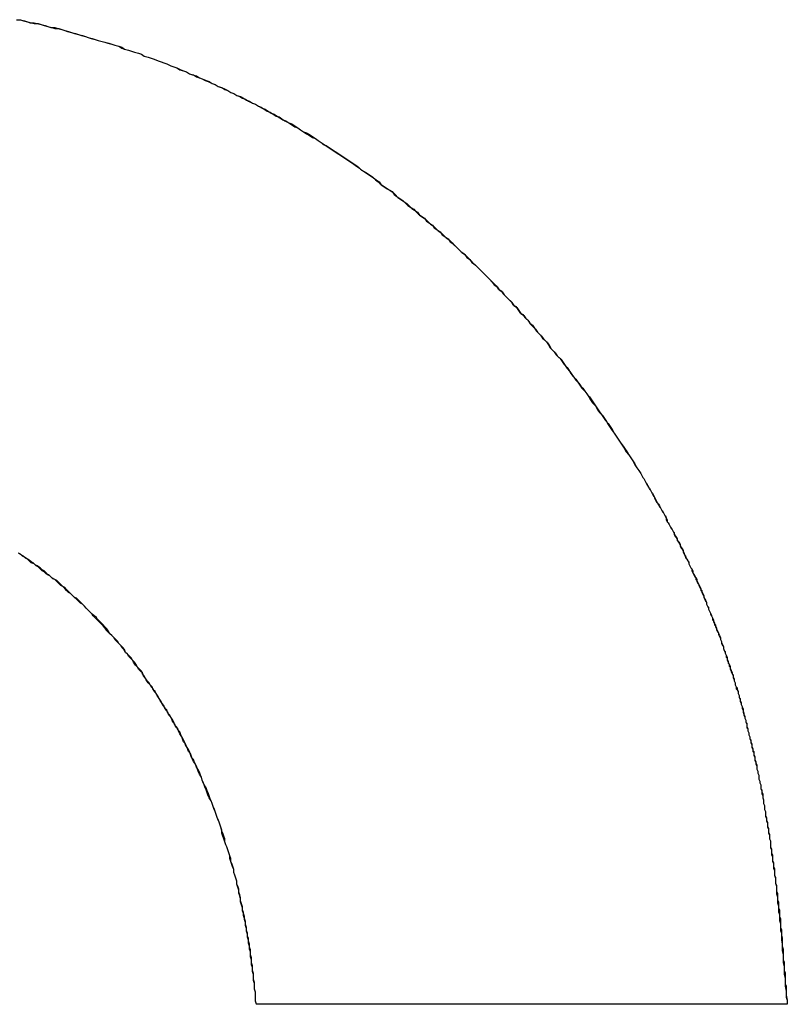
# Model space of a CAD drawing. Extents: x -55 to 3310, y -427 to 1727.
# Tile 42 of 79: x 1015.244 to 1016.024, y 531.611 to 532.614. Entities that reach past the tile are written whole.
import ezdxf

# ---------------------------------------------------------------- set-up
doc = ezdxf.new("R2010")
doc.units = 0
doc.linetypes.add('DURCHGEHEND', pattern=[0])
doc.layers.add('KF_PASSIO_SUB_15_FRONT', color=7, linetype='DURCHGEHEND')

# ---------------------------------------------------------------- blocks, each defined once
blk = doc.blocks.new('KF_PASSIO_SUB_15_FRONT')
at = {"layer": 'KF_PASSIO_SUB_15_FRONT'}
blk.add_line((-214.2591, -390.1513), (-214.7993, -390.1513), dxfattribs=at)
blk.add_line((-214.2591, -390.1513), (-214.7993, -390.1513), dxfattribs=at)
for points in [[(-215.042, -389.149, 0), (-215.039, -389.149, 0), (-215.035, -389.15, 0), (-215.032, -389.151, 0), (-215.028, -389.152, 0), (-215.025, -389.153, 0), (-215.021, -389.153, 0), (-215.018, -389.154, 0), (-215.014, -389.155, 0), (-215.011, -389.156, 0), (-215.007, -389.157, 0), (-215.004, -389.158, 0), (-215, -389.158, 0), (-214.997, -389.159, 0), (-214.994, -389.16, 0), (-214.99, -389.161, 0), (-214.987, -389.162, 0), (-214.983, -389.163, 0), (-214.98, -389.164, 0), (-214.976, -389.165, 0), (-214.973, -389.166, 0), (-214.97, -389.167, 0), (-214.966, -389.168, 0), (-214.963, -389.169, 0), (-214.96, -389.17, 0), (-214.956, -389.171, 0), (-214.953, -389.172, 0), (-214.949, -389.173, 0), (-214.946, -389.174, 0), (-214.943, -389.175, 0), (-214.939, -389.176, 0), (-214.936, -389.178, 0), (-214.933, -389.179, 0), (-214.929, -389.18, 0), (-214.926, -389.181, 0), (-214.923, -389.182, 0), (-214.919, -389.183, 0), (-214.916, -389.184, 0), (-214.913, -389.186, 0), (-214.909, -389.187, 0), (-214.906, -389.188, 0), (-214.903, -389.189, 0), (-214.899, -389.191, 0), (-214.896, -389.192, 0), (-214.893, -389.193, 0), (-214.89, -389.194, 0), (-214.886, -389.196, 0), (-214.883, -389.197, 0), (-214.88, -389.198, 0), (-214.877, -389.2, 0), (-214.873, -389.201, 0), (-214.87, -389.202, 0), (-214.867, -389.204, 0), (-214.864, -389.205, 0), (-214.86, -389.206, 0), (-214.857, -389.208, 0), (-214.854, -389.209, 0), (-214.851, -389.211, 0), (-214.848, -389.212, 0), (-214.844, -389.214, 0), (-214.841, -389.215, 0), (-214.838, -389.217, 0), (-214.835, -389.218, 0), (-214.832, -389.219, 0), (-214.828, -389.221, 0), (-214.825, -389.223, 0), (-214.822, -389.224, 0), (-214.819, -389.226, 0), (-214.816, -389.227, 0), (-214.813, -389.229, 0), (-214.81, -389.23, 0), (-214.807, -389.232, 0), (-214.803, -389.234, 0), (-214.8, -389.235, 0), (-214.797, -389.237, 0), (-214.794, -389.238, 0), (-214.791, -389.24, 0), (-214.788, -389.242, 0), (-214.785, -389.243, 0), (-214.782, -389.245, 0), (-214.779, -389.247, 0), (-214.776, -389.248, 0), (-214.773, -389.25, 0), (-214.77, -389.252, 0), (-214.766, -389.254, 0), (-214.763, -389.255, 0), (-214.76, -389.257, 0), (-214.757, -389.259, 0), (-214.754, -389.261, 0), (-214.751, -389.263, 0), (-214.748, -389.264, 0), (-214.745, -389.266, 0), (-214.742, -389.268, 0), (-214.739, -389.27, 0), (-214.736, -389.272, 0), (-214.733, -389.274, 0), (-214.731, -389.276, 0), (-214.728, -389.277, 0), (-214.725, -389.279, 0), (-214.722, -389.281, 0), (-214.719, -389.283, 0), (-214.716, -389.285, 0), (-214.713, -389.287, 0), (-214.71, -389.289, 0), (-214.707, -389.291, 0), (-214.704, -389.293, 0), (-214.701, -389.295, 0), (-214.698, -389.297, 0), (-214.695, -389.299, 0), (-214.693, -389.301, 0), (-214.69, -389.303, 0), (-214.687, -389.305, 0), (-214.684, -389.307, 0), (-214.681, -389.309, 0), (-214.678, -389.312, 0), (-214.675, -389.314, 0), (-214.673, -389.316, 0), (-214.67, -389.318, 0), (-214.667, -389.32, 0), (-214.664, -389.322, 0), (-214.661, -389.324, 0), (-214.659, -389.327, 0), (-214.656, -389.329, 0), (-214.653, -389.331, 0), (-214.65, -389.333, 0), (-214.648, -389.335, 0), (-214.645, -389.338, 0), (-214.642, -389.34, 0), (-214.639, -389.342, 0), (-214.637, -389.344, 0), (-214.634, -389.347, 0), (-214.631, -389.349, 0), (-214.628, -389.351, 0), (-214.626, -389.354, 0), (-214.623, -389.356, 0), (-214.62, -389.358, 0), (-214.618, -389.361, 0), (-214.615, -389.363, 0), (-214.612, -389.365, 0), (-214.61, -389.368, 0), (-214.607, -389.37, 0), (-214.604, -389.372, 0), (-214.602, -389.375, 0), (-214.599, -389.377, 0), (-214.596, -389.38, 0), (-214.594, -389.382, 0), (-214.591, -389.385, 0), (-214.588, -389.387, 0), (-214.586, -389.389, 0), (-214.583, -389.392, 0), (-214.581, -389.394, 0), (-214.578, -389.397, 0), (-214.576, -389.399, 0), (-214.573, -389.402, 0), (-214.57, -389.405, 0), (-214.568, -389.407, 0), (-214.565, -389.41, 0), (-214.563, -389.412, 0), (-214.56, -389.415, 0), (-214.558, -389.417, 0), (-214.555, -389.42, 0), (-214.553, -389.423, 0), (-214.55, -389.425, 0), (-214.548, -389.428, 0), (-214.545, -389.431, 0), (-214.543, -389.433, 0), (-214.54, -389.436, 0), (-214.538, -389.439, 0), (-214.535, -389.441, 0), (-214.533, -389.444, 0), (-214.531, -389.447, 0), (-214.528, -389.449, 0), (-214.526, -389.452, 0), (-214.523, -389.455, 0), (-214.521, -389.458, 0), (-214.518, -389.46, 0), (-214.516, -389.463, 0), (-214.514, -389.466, 0), (-214.511, -389.469, 0), (-214.509, -389.471, 0), (-214.507, -389.474, 0), (-214.504, -389.477, 0), (-214.502, -389.48, 0), (-214.5, -389.483, 0), (-214.497, -389.486, 0), (-214.495, -389.488, 0), (-214.493, -389.491, 0), (-214.49, -389.494, 0), (-214.488, -389.497, 0), (-214.486, -389.5, 0), (-214.483, -389.503, 0), (-214.481, -389.506, 0), (-214.479, -389.509, 0), (-214.477, -389.512, 0), (-214.474, -389.515, 0), (-214.472, -389.518, 0), (-214.47, -389.521, 0), (-214.468, -389.524, 0), (-214.465, -389.527, 0), (-214.463, -389.53, 0), (-214.461, -389.533, 0), (-214.459, -389.536, 0), (-214.457, -389.539, 0), (-214.454, -389.542, 0), (-214.452, -389.545, 0), (-214.45, -389.548, 0), (-214.448, -389.551, 0), (-214.446, -389.554, 0), (-214.444, -389.557, 0), (-214.441, -389.56, 0), (-214.439, -389.563, 0), (-214.437, -389.566, 0), (-214.435, -389.57, 0), (-214.433, -389.573, 0), (-214.431, -389.576, 0), (-214.429, -389.579, 0), (-214.427, -389.582, 0), (-214.425, -389.585, 0), (-214.423, -389.589, 0), (-214.42, -389.592, 0), (-214.418, -389.595, 0), (-214.416, -389.598, 0), (-214.414, -389.601, 0), (-214.412, -389.605, 0), (-214.41, -389.608, 0), (-214.408, -389.611, 0)], [(-215.043, -389.149, 0), (-215.039, -389.149, 0), (-215.036, -389.15, 0), (-215.032, -389.151, 0), (-215.029, -389.152, 0), (-215.025, -389.152, 0), (-215.022, -389.153, 0), (-215.018, -389.154, 0), (-215.015, -389.155, 0), (-215.011, -389.156, 0), (-215.008, -389.157, 0), (-215.004, -389.157, 0), (-215.001, -389.158, 0), (-214.997, -389.159, 0), (-214.994, -389.16, 0), (-214.991, -389.161, 0), (-214.987, -389.162, 0), (-214.984, -389.163, 0), (-214.98, -389.164, 0), (-214.977, -389.165, 0), (-214.973, -389.166, 0), (-214.97, -389.167, 0), (-214.967, -389.168, 0), (-214.963, -389.169, 0), (-214.96, -389.17, 0), (-214.956, -389.171, 0), (-214.953, -389.172, 0), (-214.95, -389.173, 0), (-214.946, -389.174, 0), (-214.943, -389.175, 0), (-214.939, -389.176, 0), (-214.936, -389.177, 0), (-214.933, -389.179, 0), (-214.929, -389.18, 0), (-214.926, -389.181, 0), (-214.923, -389.182, 0), (-214.919, -389.183, 0), (-214.916, -389.184, 0), (-214.913, -389.186, 0), (-214.909, -389.187, 0), (-214.906, -389.188, 0), (-214.903, -389.189, 0), (-214.899, -389.191, 0), (-214.896, -389.192, 0), (-214.893, -389.193, 0), (-214.89, -389.194, 0), (-214.886, -389.196, 0), (-214.883, -389.197, 0), (-214.88, -389.198, 0), (-214.876, -389.2, 0), (-214.873, -389.201, 0), (-214.87, -389.202, 0), (-214.867, -389.204, 0), (-214.863, -389.205, 0), (-214.86, -389.207, 0), (-214.857, -389.208, 0), (-214.854, -389.209, 0), (-214.85, -389.211, 0), (-214.847, -389.212, 0), (-214.844, -389.214, 0), (-214.841, -389.215, 0), (-214.838, -389.217, 0), (-214.834, -389.218, 0), (-214.831, -389.22, 0), (-214.828, -389.221, 0), (-214.825, -389.223, 0), (-214.822, -389.224, 0), (-214.819, -389.226, 0), (-214.815, -389.227, 0), (-214.812, -389.229, 0), (-214.809, -389.231, 0), (-214.806, -389.232, 0), (-214.803, -389.234, 0), (-214.8, -389.235, 0), (-214.797, -389.237, 0), (-214.793, -389.239, 0), (-214.79, -389.24, 0), (-214.787, -389.242, 0), (-214.784, -389.244, 0), (-214.781, -389.245, 0), (-214.778, -389.247, 0), (-214.775, -389.249, 0), (-214.772, -389.251, 0), (-214.769, -389.252, 0), (-214.766, -389.254, 0), (-214.763, -389.256, 0), (-214.76, -389.258, 0), (-214.757, -389.259, 0), (-214.754, -389.261, 0), (-214.751, -389.263, 0), (-214.748, -389.265, 0), (-214.745, -389.267, 0), (-214.742, -389.269, 0), (-214.739, -389.27, 0), (-214.736, -389.272, 0), (-214.733, -389.274, 0), (-214.73, -389.276, 0), (-214.727, -389.278, 0), (-214.724, -389.28, 0), (-214.721, -389.282, 0), (-214.718, -389.284, 0), (-214.715, -389.286, 0), (-214.712, -389.288, 0), (-214.709, -389.29, 0), (-214.706, -389.292, 0), (-214.703, -389.294, 0), (-214.7, -389.296, 0), (-214.697, -389.298, 0), (-214.694, -389.3, 0), (-214.692, -389.302, 0), (-214.689, -389.304, 0), (-214.686, -389.306, 0), (-214.683, -389.308, 0), (-214.68, -389.31, 0), (-214.677, -389.312, 0), (-214.674, -389.314, 0), (-214.672, -389.317, 0), (-214.669, -389.319, 0), (-214.666, -389.321, 0), (-214.663, -389.323, 0), (-214.66, -389.325, 0), (-214.658, -389.327, 0), (-214.655, -389.33, 0), (-214.652, -389.332, 0), (-214.649, -389.334, 0), (-214.646, -389.336, 0), (-214.644, -389.338, 0), (-214.641, -389.341, 0), (-214.638, -389.343, 0), (-214.635, -389.345, 0), (-214.633, -389.348, 0), (-214.63, -389.35, 0), (-214.627, -389.352, 0), (-214.624, -389.355, 0), (-214.622, -389.357, 0), (-214.619, -389.359, 0), (-214.616, -389.362, 0), (-214.614, -389.364, 0), (-214.611, -389.366, 0), (-214.608, -389.369, 0), (-214.606, -389.371, 0), (-214.603, -389.373, 0), (-214.6, -389.376, 0), (-214.598, -389.378, 0), (-214.595, -389.381, 0), (-214.593, -389.383, 0), (-214.59, -389.386, 0), (-214.587, -389.388, 0), (-214.585, -389.391, 0), (-214.582, -389.393, 0), (-214.58, -389.396, 0), (-214.577, -389.398, 0), (-214.574, -389.401, 0), (-214.572, -389.403, 0), (-214.569, -389.406, 0), (-214.567, -389.408, 0), (-214.564, -389.411, 0), (-214.562, -389.413, 0), (-214.559, -389.416, 0), (-214.557, -389.419, 0), (-214.554, -389.421, 0), (-214.552, -389.424, 0), (-214.549, -389.426, 0), (-214.547, -389.429, 0), (-214.544, -389.432, 0), (-214.542, -389.434, 0), (-214.539, -389.437, 0), (-214.537, -389.44, 0), (-214.534, -389.442, 0), (-214.532, -389.445, 0), (-214.53, -389.448, 0), (-214.527, -389.45, 0), (-214.525, -389.453, 0), (-214.522, -389.456, 0), (-214.52, -389.459, 0), (-214.518, -389.461, 0), (-214.515, -389.464, 0), (-214.513, -389.467, 0), (-214.51, -389.47, 0), (-214.508, -389.473, 0), (-214.506, -389.475, 0), (-214.503, -389.478, 0), (-214.501, -389.481, 0), (-214.499, -389.484, 0), (-214.496, -389.487, 0), (-214.494, -389.49, 0), (-214.492, -389.492, 0), (-214.489, -389.495, 0), (-214.487, -389.498, 0), (-214.485, -389.501, 0), (-214.483, -389.504, 0), (-214.48, -389.507, 0), (-214.478, -389.51, 0), (-214.476, -389.513, 0), (-214.474, -389.516, 0), (-214.471, -389.519, 0), (-214.469, -389.522, 0), (-214.467, -389.524, 0), (-214.465, -389.527, 0), (-214.463, -389.53, 0), (-214.46, -389.533, 0), (-214.458, -389.536, 0), (-214.456, -389.539, 0), (-214.454, -389.542, 0), (-214.452, -389.546, 0), (-214.45, -389.549, 0), (-214.447, -389.552, 0), (-214.445, -389.555, 0), (-214.443, -389.558, 0), (-214.441, -389.561, 0), (-214.439, -389.564, 0), (-214.437, -389.567, 0), (-214.435, -389.57, 0), (-214.433, -389.573, 0), (-214.431, -389.576, 0), (-214.429, -389.579, 0), (-214.426, -389.583, 0), (-214.424, -389.586, 0), (-214.422, -389.589, 0), (-214.42, -389.592, 0), (-214.418, -389.595, 0), (-214.416, -389.598, 0), (-214.414, -389.602, 0), (-214.412, -389.605, 0), (-214.41, -389.608, 0), (-214.408, -389.611, 0)], [(-214.408, -389.611, 0), (-214.407, -389.613, 0), (-214.406, -389.615, 0), (-214.405, -389.616, 0), (-214.404, -389.618, 0), (-214.403, -389.62, 0), (-214.402, -389.621, 0), (-214.401, -389.623, 0), (-214.4, -389.625, 0), (-214.399, -389.626, 0), (-214.398, -389.628, 0), (-214.397, -389.63, 0), (-214.396, -389.631, 0), (-214.395, -389.633, 0), (-214.394, -389.635, 0), (-214.394, -389.636, 0), (-214.393, -389.638, 0), (-214.392, -389.64, 0), (-214.391, -389.641, 0), (-214.39, -389.643, 0), (-214.389, -389.645, 0), (-214.388, -389.646, 0), (-214.387, -389.648, 0), (-214.386, -389.65, 0), (-214.385, -389.651, 0), (-214.384, -389.653, 0), (-214.383, -389.655, 0), (-214.382, -389.656, 0), (-214.381, -389.658, 0), (-214.381, -389.66, 0), (-214.38, -389.661, 0), (-214.379, -389.663, 0), (-214.378, -389.665, 0), (-214.377, -389.666, 0), (-214.376, -389.668, 0), (-214.375, -389.67, 0), (-214.374, -389.671, 0), (-214.374, -389.673, 0), (-214.373, -389.675, 0), (-214.372, -389.676, 0), (-214.371, -389.678, 0), (-214.37, -389.68, 0), (-214.369, -389.681, 0), (-214.368, -389.683, 0), (-214.368, -389.685, 0), (-214.367, -389.687, 0), (-214.366, -389.688, 0), (-214.365, -389.69, 0), (-214.364, -389.692, 0), (-214.364, -389.693, 0), (-214.363, -389.695, 0), (-214.362, -389.697, 0), (-214.361, -389.698, 0), (-214.36, -389.7, 0), (-214.359, -389.702, 0), (-214.359, -389.703, 0), (-214.358, -389.705, 0), (-214.357, -389.707, 0), (-214.356, -389.708, 0), (-214.356, -389.71, 0), (-214.355, -389.712, 0), (-214.354, -389.713, 0), (-214.353, -389.715, 0), (-214.352, -389.717, 0), (-214.352, -389.719, 0), (-214.351, -389.72, 0), (-214.35, -389.722, 0), (-214.349, -389.724, 0), (-214.349, -389.725, 0), (-214.348, -389.727, 0), (-214.347, -389.729, 0), (-214.346, -389.73, 0), (-214.346, -389.732, 0), (-214.345, -389.734, 0), (-214.344, -389.736, 0), (-214.344, -389.737, 0), (-214.343, -389.739, 0), (-214.342, -389.741, 0), (-214.341, -389.742, 0), (-214.341, -389.744, 0), (-214.34, -389.746, 0), (-214.339, -389.748, 0), (-214.339, -389.749, 0), (-214.338, -389.751, 0), (-214.337, -389.753, 0), (-214.337, -389.754, 0), (-214.336, -389.756, 0), (-214.335, -389.758, 0), (-214.335, -389.76, 0), (-214.334, -389.761, 0), (-214.333, -389.763, 0), (-214.333, -389.765, 0), (-214.332, -389.766, 0), (-214.331, -389.768, 0), (-214.331, -389.77, 0), (-214.33, -389.772, 0), (-214.329, -389.773, 0), (-214.329, -389.775, 0), (-214.328, -389.777, 0), (-214.327, -389.779, 0), (-214.327, -389.78, 0), (-214.326, -389.782, 0), (-214.326, -389.784, 0), (-214.325, -389.786, 0), (-214.324, -389.787, 0), (-214.324, -389.789, 0), (-214.323, -389.791, 0), (-214.322, -389.792, 0), (-214.322, -389.794, 0), (-214.321, -389.796, 0), (-214.321, -389.798, 0), (-214.32, -389.799, 0), (-214.32, -389.801, 0), (-214.319, -389.803, 0), (-214.318, -389.805, 0), (-214.318, -389.807, 0), (-214.317, -389.808, 0), (-214.317, -389.81, 0), (-214.316, -389.812, 0), (-214.315, -389.814, 0), (-214.315, -389.815, 0), (-214.314, -389.817, 0), (-214.314, -389.819, 0), (-214.313, -389.821, 0), (-214.313, -389.822, 0), (-214.312, -389.824, 0), (-214.312, -389.826, 0), (-214.311, -389.828, 0), (-214.311, -389.83, 0), (-214.31, -389.831, 0), (-214.309, -389.833, 0), (-214.309, -389.835, 0), (-214.308, -389.837, 0), (-214.308, -389.839, 0), (-214.307, -389.84, 0), (-214.307, -389.842, 0), (-214.306, -389.844, 0), (-214.306, -389.846, 0), (-214.305, -389.848, 0), (-214.305, -389.849, 0), (-214.304, -389.851, 0), (-214.304, -389.853, 0), (-214.303, -389.855, 0), (-214.303, -389.857, 0), (-214.302, -389.859, 0), (-214.302, -389.86, 0), (-214.301, -389.862, 0), (-214.301, -389.864, 0), (-214.3, -389.866, 0), (-214.3, -389.868, 0), (-214.3, -389.87, 0), (-214.299, -389.871, 0), (-214.299, -389.873, 0), (-214.298, -389.875, 0), (-214.298, -389.877, 0), (-214.297, -389.879, 0), (-214.297, -389.881, 0), (-214.296, -389.882, 0), (-214.296, -389.884, 0), (-214.295, -389.886, 0), (-214.295, -389.888, 0), (-214.295, -389.89, 0), (-214.294, -389.892, 0), (-214.294, -389.894, 0), (-214.293, -389.895, 0), (-214.293, -389.897, 0), (-214.292, -389.899, 0), (-214.292, -389.901, 0), (-214.292, -389.903, 0), (-214.291, -389.905, 0), (-214.291, -389.907, 0), (-214.29, -389.909, 0), (-214.29, -389.911, 0), (-214.29, -389.912, 0), (-214.289, -389.914, 0), (-214.289, -389.916, 0), (-214.288, -389.918, 0), (-214.288, -389.92, 0), (-214.288, -389.922, 0), (-214.287, -389.924, 0), (-214.287, -389.926, 0), (-214.286, -389.928, 0), (-214.286, -389.93, 0), (-214.286, -389.932, 0), (-214.285, -389.934, 0), (-214.285, -389.935, 0), (-214.285, -389.937, 0), (-214.284, -389.939, 0), (-214.284, -389.941, 0), (-214.283, -389.943, 0), (-214.283, -389.945, 0), (-214.283, -389.947, 0), (-214.282, -389.949, 0), (-214.282, -389.951, 0), (-214.282, -389.953, 0), (-214.281, -389.955, 0), (-214.281, -389.957, 0), (-214.281, -389.959, 0), (-214.28, -389.961, 0), (-214.28, -389.963, 0), (-214.28, -389.965, 0), (-214.279, -389.967, 0), (-214.279, -389.969, 0), (-214.279, -389.971, 0), (-214.278, -389.973, 0), (-214.278, -389.975, 0), (-214.278, -389.977, 0), (-214.277, -389.979, 0), (-214.277, -389.981, 0), (-214.277, -389.983, 0), (-214.276, -389.985, 0), (-214.276, -389.987, 0), (-214.276, -389.989, 0), (-214.276, -389.991, 0), (-214.275, -389.993, 0), (-214.275, -389.995, 0), (-214.275, -389.997, 0), (-214.274, -389.999, 0), (-214.274, -390.001, 0), (-214.274, -390.003, 0), (-214.274, -390.005, 0), (-214.273, -390.007, 0), (-214.273, -390.009, 0), (-214.273, -390.011, 0), (-214.272, -390.013, 0), (-214.272, -390.015, 0), (-214.272, -390.018, 0), (-214.272, -390.02, 0), (-214.271, -390.022, 0), (-214.271, -390.024, 0), (-214.271, -390.026, 0), (-214.271, -390.028, 0), (-214.27, -390.03, 0), (-214.27, -390.032, 0), (-214.27, -390.034, 0), (-214.27, -390.036, 0), (-214.269, -390.038, 0), (-214.269, -390.041, 0), (-214.269, -390.043, 0), (-214.269, -390.045, 0), (-214.268, -390.047, 0), (-214.268, -390.049, 0), (-214.268, -390.051, 0), (-214.268, -390.053, 0), (-214.267, -390.055, 0), (-214.267, -390.058, 0), (-214.267, -390.06, 0), (-214.267, -390.062, 0), (-214.266, -390.064, 0), (-214.266, -390.066, 0), (-214.266, -390.068, 0), (-214.266, -390.071, 0), (-214.266, -390.073, 0), (-214.265, -390.075, 0), (-214.265, -390.077, 0), (-214.265, -390.079, 0), (-214.265, -390.081, 0), (-214.264, -390.084, 0), (-214.264, -390.086, 0), (-214.264, -390.088, 0), (-214.264, -390.09, 0), (-214.264, -390.092, 0), (-214.263, -390.095, 0), (-214.263, -390.097, 0), (-214.263, -390.099, 0), (-214.263, -390.101, 0), (-214.263, -390.104, 0), (-214.263, -390.106, 0), (-214.262, -390.108, 0), (-214.262, -390.11, 0), (-214.262, -390.112, 0), (-214.262, -390.115, 0), (-214.262, -390.117, 0), (-214.261, -390.119, 0), (-214.261, -390.122, 0), (-214.261, -390.124, 0), (-214.261, -390.126, 0), (-214.261, -390.128, 0), (-214.261, -390.131, 0), (-214.26, -390.133, 0), (-214.26, -390.135, 0), (-214.26, -390.137, 0), (-214.26, -390.14, 0), (-214.26, -390.142, 0), (-214.26, -390.144, 0), (-214.259, -390.147, 0), (-214.259, -390.149, 0), (-214.259, -390.151, 0)], [(-214.408, -389.611, 0), (-214.407, -389.613, 0), (-214.406, -389.615, 0), (-214.405, -389.616, 0), (-214.404, -389.618, 0), (-214.403, -389.62, 0), (-214.402, -389.622, 0), (-214.401, -389.623, 0), (-214.4, -389.625, 0), (-214.399, -389.627, 0), (-214.398, -389.628, 0), (-214.397, -389.63, 0), (-214.396, -389.632, 0), (-214.395, -389.634, 0), (-214.394, -389.635, 0), (-214.393, -389.637, 0), (-214.392, -389.639, 0), (-214.391, -389.641, 0), (-214.39, -389.642, 0), (-214.389, -389.644, 0), (-214.388, -389.646, 0), (-214.387, -389.648, 0), (-214.386, -389.649, 0), (-214.385, -389.651, 0), (-214.384, -389.653, 0), (-214.383, -389.654, 0), (-214.382, -389.656, 0), (-214.382, -389.658, 0), (-214.381, -389.66, 0), (-214.38, -389.661, 0), (-214.379, -389.663, 0), (-214.378, -389.665, 0), (-214.377, -389.667, 0), (-214.376, -389.668, 0), (-214.375, -389.67, 0), (-214.374, -389.672, 0), (-214.373, -389.674, 0), (-214.372, -389.675, 0), (-214.371, -389.677, 0), (-214.371, -389.679, 0), (-214.37, -389.68, 0), (-214.369, -389.682, 0), (-214.368, -389.684, 0), (-214.367, -389.686, 0), (-214.366, -389.687, 0), (-214.365, -389.689, 0), (-214.365, -389.691, 0), (-214.364, -389.693, 0), (-214.363, -389.694, 0), (-214.362, -389.696, 0), (-214.361, -389.698, 0), (-214.36, -389.7, 0), (-214.359, -389.701, 0), (-214.359, -389.703, 0), (-214.358, -389.705, 0), (-214.357, -389.707, 0), (-214.356, -389.708, 0), (-214.355, -389.71, 0), (-214.355, -389.712, 0), (-214.354, -389.714, 0), (-214.353, -389.716, 0), (-214.352, -389.717, 0), (-214.351, -389.719, 0), (-214.351, -389.721, 0), (-214.35, -389.723, 0), (-214.349, -389.724, 0), (-214.348, -389.726, 0), (-214.347, -389.728, 0), (-214.347, -389.73, 0), (-214.346, -389.731, 0), (-214.345, -389.733, 0), (-214.344, -389.735, 0), (-214.344, -389.737, 0), (-214.343, -389.739, 0), (-214.342, -389.74, 0), (-214.341, -389.742, 0), (-214.341, -389.744, 0), (-214.34, -389.746, 0), (-214.339, -389.747, 0), (-214.339, -389.749, 0), (-214.338, -389.751, 0), (-214.337, -389.753, 0), (-214.336, -389.755, 0), (-214.336, -389.756, 0), (-214.335, -389.758, 0), (-214.334, -389.76, 0), (-214.334, -389.762, 0), (-214.333, -389.764, 0), (-214.332, -389.765, 0), (-214.332, -389.767, 0), (-214.331, -389.769, 0), (-214.33, -389.771, 0), (-214.329, -389.773, 0), (-214.329, -389.774, 0), (-214.328, -389.776, 0), (-214.327, -389.778, 0), (-214.327, -389.78, 0), (-214.326, -389.782, 0), (-214.326, -389.783, 0), (-214.325, -389.785, 0), (-214.324, -389.787, 0), (-214.324, -389.789, 0), (-214.323, -389.791, 0), (-214.322, -389.793, 0), (-214.322, -389.794, 0), (-214.321, -389.796, 0), (-214.32, -389.798, 0), (-214.32, -389.8, 0), (-214.319, -389.802, 0), (-214.319, -389.804, 0), (-214.318, -389.805, 0), (-214.317, -389.807, 0), (-214.317, -389.809, 0), (-214.316, -389.811, 0), (-214.316, -389.813, 0), (-214.315, -389.815, 0), (-214.314, -389.816, 0), (-214.314, -389.818, 0), (-214.313, -389.82, 0), (-214.313, -389.822, 0), (-214.312, -389.824, 0), (-214.312, -389.826, 0), (-214.311, -389.828, 0), (-214.31, -389.829, 0), (-214.31, -389.831, 0), (-214.309, -389.833, 0), (-214.309, -389.835, 0), (-214.308, -389.837, 0), (-214.308, -389.839, 0), (-214.307, -389.841, 0), (-214.307, -389.843, 0), (-214.306, -389.845, 0), (-214.306, -389.846, 0), (-214.305, -389.848, 0), (-214.305, -389.85, 0), (-214.304, -389.852, 0), (-214.304, -389.854, 0), (-214.303, -389.856, 0), (-214.302, -389.858, 0), (-214.302, -389.86, 0), (-214.301, -389.862, 0), (-214.301, -389.864, 0), (-214.3, -389.865, 0), (-214.3, -389.867, 0), (-214.3, -389.869, 0), (-214.299, -389.871, 0), (-214.299, -389.873, 0), (-214.298, -389.875, 0), (-214.298, -389.877, 0), (-214.297, -389.879, 0), (-214.297, -389.881, 0), (-214.296, -389.883, 0), (-214.296, -389.885, 0), (-214.295, -389.887, 0), (-214.295, -389.889, 0), (-214.294, -389.891, 0), (-214.294, -389.893, 0), (-214.293, -389.894, 0), (-214.293, -389.896, 0), (-214.293, -389.898, 0), (-214.292, -389.9, 0), (-214.292, -389.902, 0), (-214.291, -389.904, 0), (-214.291, -389.906, 0), (-214.29, -389.908, 0), (-214.29, -389.91, 0), (-214.29, -389.912, 0), (-214.289, -389.914, 0), (-214.289, -389.916, 0), (-214.288, -389.918, 0), (-214.288, -389.92, 0), (-214.288, -389.922, 0), (-214.287, -389.924, 0), (-214.287, -389.926, 0), (-214.286, -389.928, 0), (-214.286, -389.93, 0), (-214.286, -389.932, 0), (-214.285, -389.933, 0), (-214.285, -389.935, 0), (-214.284, -389.937, 0), (-214.284, -389.939, 0), (-214.284, -389.941, 0), (-214.283, -389.943, 0), (-214.283, -389.945, 0), (-214.283, -389.947, 0), (-214.282, -389.949, 0), (-214.282, -389.951, 0), (-214.282, -389.953, 0), (-214.281, -389.955, 0), (-214.281, -389.957, 0), (-214.281, -389.96, 0), (-214.28, -389.962, 0), (-214.28, -389.964, 0), (-214.279, -389.966, 0), (-214.279, -389.968, 0), (-214.279, -389.97, 0), (-214.278, -389.972, 0), (-214.278, -389.974, 0), (-214.278, -389.976, 0), (-214.277, -389.978, 0), (-214.277, -389.981, 0), (-214.277, -389.983, 0), (-214.276, -389.985, 0), (-214.276, -389.987, 0), (-214.276, -389.989, 0), (-214.276, -389.992, 0), (-214.275, -389.994, 0), (-214.275, -389.996, 0), (-214.275, -389.999, 0), (-214.274, -390.001, 0), (-214.274, -390.003, 0), (-214.274, -390.006, 0), (-214.273, -390.008, 0), (-214.273, -390.01, 0), (-214.273, -390.013, 0), (-214.272, -390.015, 0), (-214.272, -390.018, 0), (-214.272, -390.02, 0), (-214.271, -390.023, 0), (-214.271, -390.026, 0), (-214.271, -390.028, 0), (-214.27, -390.031, 0), (-214.27, -390.034, 0), (-214.27, -390.036, 0), (-214.27, -390.039, 0), (-214.269, -390.042, 0), (-214.269, -390.045, 0), (-214.269, -390.048, 0), (-214.268, -390.051, 0), (-214.268, -390.054, 0), (-214.268, -390.057, 0), (-214.267, -390.06, 0), (-214.267, -390.063, 0), (-214.267, -390.066, 0), (-214.266, -390.069, 0), (-214.266, -390.073, 0), (-214.266, -390.076, 0), (-214.265, -390.079, 0), (-214.265, -390.083, 0), (-214.265, -390.086, 0), (-214.264, -390.09, 0), (-214.264, -390.094, 0), (-214.264, -390.097, 0), (-214.263, -390.101, 0), (-214.263, -390.105, 0), (-214.263, -390.109, 0), (-214.262, -390.113, 0), (-214.262, -390.117, 0), (-214.262, -390.121, 0), (-214.261, -390.125, 0), (-214.261, -390.129, 0), (-214.261, -390.133, 0), (-214.26, -390.138, 0), (-214.26, -390.142, 0), (-214.259, -390.147, 0), (-214.259, -390.151, 0)], [(-214.799, -390.151, 0), (-214.8, -390.148, 0), (-214.8, -390.145, 0), (-214.8, -390.142, 0), (-214.8, -390.139, 0), (-214.801, -390.136, 0), (-214.801, -390.132, 0), (-214.801, -390.129, 0), (-214.802, -390.126, 0), (-214.802, -390.123, 0), (-214.802, -390.12, 0), (-214.803, -390.117, 0), (-214.803, -390.114, 0), (-214.804, -390.111, 0), (-214.804, -390.108, 0), (-214.804, -390.104, 0), (-214.805, -390.101, 0), (-214.805, -390.098, 0), (-214.806, -390.095, 0), (-214.806, -390.092, 0), (-214.807, -390.089, 0), (-214.807, -390.086, 0), (-214.808, -390.083, 0), (-214.808, -390.08, 0), (-214.809, -390.077, 0), (-214.809, -390.074, 0), (-214.81, -390.071, 0), (-214.81, -390.068, 0), (-214.811, -390.065, 0), (-214.811, -390.062, 0), (-214.812, -390.059, 0), (-214.813, -390.056, 0), (-214.813, -390.053, 0), (-214.814, -390.05, 0), (-214.815, -390.047, 0), (-214.815, -390.044, 0), (-214.816, -390.041, 0), (-214.817, -390.038, 0), (-214.817, -390.035, 0), (-214.818, -390.032, 0), (-214.819, -390.029, 0), (-214.819, -390.026, 0), (-214.82, -390.023, 0), (-214.821, -390.02, 0), (-214.822, -390.017, 0), (-214.822, -390.014, 0), (-214.823, -390.012, 0), (-214.824, -390.009, 0), (-214.825, -390.006, 0), (-214.826, -390.003, 0), (-214.826, -390, 0), (-214.827, -389.997, 0), (-214.828, -389.994, 0), (-214.829, -389.991, 0), (-214.83, -389.989, 0), (-214.831, -389.986, 0), (-214.832, -389.983, 0), (-214.833, -389.98, 0), (-214.834, -389.977, 0), (-214.834, -389.974, 0), (-214.835, -389.972, 0), (-214.836, -389.969, 0), (-214.837, -389.966, 0), (-214.838, -389.963, 0), (-214.839, -389.961, 0), (-214.84, -389.958, 0), (-214.841, -389.955, 0), (-214.842, -389.952, 0), (-214.843, -389.95, 0), (-214.844, -389.947, 0), (-214.845, -389.944, 0), (-214.847, -389.941, 0), (-214.848, -389.939, 0), (-214.849, -389.936, 0), (-214.85, -389.933, 0), (-214.851, -389.931, 0), (-214.852, -389.928, 0), (-214.853, -389.925, 0), (-214.854, -389.923, 0), (-214.855, -389.92, 0), (-214.857, -389.917, 0), (-214.858, -389.915, 0), (-214.859, -389.912, 0), (-214.86, -389.909, 0), (-214.861, -389.907, 0), (-214.863, -389.904, 0), (-214.864, -389.902, 0), (-214.865, -389.899, 0), (-214.866, -389.896, 0), (-214.868, -389.894, 0), (-214.869, -389.891, 0), (-214.87, -389.889, 0), (-214.871, -389.886, 0), (-214.873, -389.884, 0), (-214.874, -389.881, 0), (-214.875, -389.879, 0), (-214.877, -389.876, 0), (-214.878, -389.874, 0), (-214.879, -389.871, 0), (-214.881, -389.869, 0), (-214.882, -389.866, 0), (-214.884, -389.864, 0), (-214.885, -389.861, 0), (-214.886, -389.859, 0), (-214.888, -389.857, 0), (-214.889, -389.854, 0), (-214.891, -389.852, 0), (-214.892, -389.849, 0), (-214.894, -389.847, 0), (-214.895, -389.845, 0), (-214.897, -389.842, 0), (-214.898, -389.84, 0), (-214.9, -389.837, 0), (-214.901, -389.835, 0), (-214.903, -389.833, 0), (-214.904, -389.83, 0), (-214.906, -389.828, 0), (-214.907, -389.826, 0), (-214.909, -389.824, 0), (-214.911, -389.821, 0), (-214.912, -389.819, 0), (-214.914, -389.817, 0), (-214.915, -389.814, 0), (-214.917, -389.812, 0), (-214.919, -389.81, 0), (-214.92, -389.808, 0), (-214.922, -389.806, 0), (-214.924, -389.803, 0), (-214.925, -389.801, 0), (-214.927, -389.799, 0), (-214.929, -389.797, 0), (-214.93, -389.795, 0), (-214.932, -389.793, 0), (-214.934, -389.79, 0), (-214.936, -389.788, 0), (-214.937, -389.786, 0), (-214.939, -389.784, 0), (-214.941, -389.782, 0), (-214.943, -389.78, 0), (-214.944, -389.778, 0), (-214.946, -389.776, 0), (-214.948, -389.774, 0), (-214.95, -389.772, 0), (-214.952, -389.77, 0), (-214.953, -389.768, 0), (-214.955, -389.766, 0), (-214.957, -389.764, 0), (-214.959, -389.762, 0), (-214.961, -389.76, 0), (-214.963, -389.758, 0), (-214.965, -389.756, 0), (-214.966, -389.754, 0), (-214.968, -389.752, 0), (-214.97, -389.75, 0), (-214.972, -389.748, 0), (-214.974, -389.746, 0), (-214.976, -389.744, 0), (-214.978, -389.743, 0), (-214.98, -389.741, 0), (-214.982, -389.739, 0), (-214.984, -389.737, 0), (-214.986, -389.735, 0), (-214.988, -389.733, 0), (-214.99, -389.732, 0), (-214.992, -389.73, 0), (-214.994, -389.728, 0), (-214.996, -389.726, 0), (-214.998, -389.725, 0), (-215, -389.723, 0), (-215.002, -389.721, 0), (-215.004, -389.719, 0), (-215.006, -389.718, 0), (-215.008, -389.716, 0), (-215.01, -389.714, 0), (-215.013, -389.713, 0), (-215.015, -389.711, 0), (-215.017, -389.71, 0), (-215.019, -389.708, 0), (-215.021, -389.706, 0), (-215.023, -389.705, 0), (-215.025, -389.703, 0), (-215.028, -389.702, 0), (-215.03, -389.7, 0), (-215.032, -389.698, 0), (-215.034, -389.697, 0), (-215.036, -389.695, 0), (-215.038, -389.694, 0), (-215.041, -389.692, 0)], [(-214.799, -390.151, 0), (-214.8, -390.148, 0), (-214.8, -390.145, 0), (-214.8, -390.142, 0), (-214.8, -390.139, 0), (-214.801, -390.136, 0), (-214.801, -390.133, 0), (-214.801, -390.13, 0), (-214.802, -390.127, 0), (-214.802, -390.124, 0), (-214.802, -390.121, 0), (-214.803, -390.118, 0), (-214.803, -390.115, 0), (-214.803, -390.112, 0), (-214.804, -390.109, 0), (-214.804, -390.106, 0), (-214.805, -390.103, 0), (-214.805, -390.1, 0), (-214.805, -390.096, 0), (-214.806, -390.093, 0), (-214.806, -390.09, 0), (-214.807, -390.087, 0), (-214.807, -390.084, 0), (-214.808, -390.082, 0), (-214.808, -390.079, 0), (-214.809, -390.076, 0), (-214.809, -390.073, 0), (-214.81, -390.07, 0), (-214.81, -390.067, 0), (-214.811, -390.064, 0), (-214.812, -390.061, 0), (-214.812, -390.058, 0), (-214.813, -390.055, 0), (-214.813, -390.052, 0), (-214.814, -390.049, 0), (-214.815, -390.046, 0), (-214.815, -390.043, 0), (-214.816, -390.04, 0), (-214.817, -390.037, 0), (-214.817, -390.034, 0), (-214.818, -390.031, 0), (-214.819, -390.029, 0), (-214.819, -390.026, 0), (-214.82, -390.023, 0), (-214.821, -390.02, 0), (-214.822, -390.017, 0), (-214.822, -390.014, 0), (-214.823, -390.011, 0), (-214.824, -390.008, 0), (-214.825, -390.006, 0), (-214.825, -390.003, 0), (-214.826, -390, 0), (-214.827, -389.997, 0), (-214.828, -389.994, 0), (-214.829, -389.991, 0), (-214.83, -389.989, 0), (-214.831, -389.986, 0), (-214.831, -389.983, 0), (-214.832, -389.98, 0), (-214.833, -389.977, 0), (-214.834, -389.975, 0), (-214.835, -389.972, 0), (-214.836, -389.969, 0), (-214.837, -389.966, 0), (-214.838, -389.964, 0), (-214.839, -389.961, 0), (-214.84, -389.958, 0), (-214.841, -389.955, 0), (-214.842, -389.953, 0), (-214.843, -389.95, 0), (-214.844, -389.947, 0), (-214.845, -389.944, 0), (-214.846, -389.942, 0), (-214.847, -389.939, 0), (-214.848, -389.936, 0), (-214.849, -389.934, 0), (-214.85, -389.931, 0), (-214.852, -389.928, 0), (-214.853, -389.926, 0), (-214.854, -389.923, 0), (-214.855, -389.92, 0), (-214.856, -389.918, 0), (-214.857, -389.915, 0), (-214.858, -389.913, 0), (-214.86, -389.91, 0), (-214.861, -389.907, 0), (-214.862, -389.905, 0), (-214.863, -389.902, 0), (-214.865, -389.9, 0), (-214.866, -389.897, 0), (-214.867, -389.894, 0), (-214.868, -389.892, 0), (-214.87, -389.889, 0), (-214.871, -389.887, 0), (-214.872, -389.884, 0), (-214.873, -389.882, 0), (-214.875, -389.879, 0), (-214.876, -389.877, 0), (-214.877, -389.874, 0), (-214.879, -389.872, 0), (-214.88, -389.869, 0), (-214.882, -389.867, 0), (-214.883, -389.864, 0), (-214.884, -389.862, 0), (-214.886, -389.859, 0), (-214.887, -389.857, 0), (-214.889, -389.855, 0), (-214.89, -389.852, 0), (-214.892, -389.85, 0), (-214.893, -389.847, 0), (-214.895, -389.845, 0), (-214.896, -389.843, 0), (-214.898, -389.84, 0), (-214.899, -389.838, 0), (-214.901, -389.835, 0), (-214.902, -389.833, 0), (-214.904, -389.831, 0), (-214.905, -389.828, 0), (-214.907, -389.826, 0), (-214.908, -389.824, 0), (-214.91, -389.822, 0), (-214.912, -389.819, 0), (-214.913, -389.817, 0), (-214.915, -389.815, 0), (-214.916, -389.812, 0), (-214.918, -389.81, 0), (-214.92, -389.808, 0), (-214.921, -389.806, 0), (-214.923, -389.803, 0), (-214.925, -389.801, 0), (-214.926, -389.799, 0), (-214.928, -389.797, 0), (-214.93, -389.795, 0), (-214.932, -389.793, 0), (-214.933, -389.79, 0), (-214.935, -389.788, 0), (-214.937, -389.786, 0), (-214.939, -389.784, 0), (-214.94, -389.782, 0), (-214.942, -389.78, 0), (-214.944, -389.778, 0), (-214.946, -389.776, 0), (-214.948, -389.774, 0), (-214.949, -389.772, 0), (-214.951, -389.769, 0), (-214.953, -389.767, 0), (-214.955, -389.765, 0), (-214.957, -389.763, 0), (-214.959, -389.761, 0), (-214.961, -389.759, 0), (-214.962, -389.757, 0), (-214.964, -389.756, 0), (-214.966, -389.754, 0), (-214.968, -389.752, 0), (-214.97, -389.75, 0), (-214.972, -389.748, 0), (-214.974, -389.746, 0), (-214.976, -389.744, 0), (-214.978, -389.742, 0), (-214.98, -389.74, 0), (-214.982, -389.738, 0), (-214.984, -389.737, 0), (-214.986, -389.735, 0), (-214.988, -389.733, 0), (-214.99, -389.731, 0), (-214.992, -389.729, 0), (-214.994, -389.727, 0), (-214.996, -389.726, 0), (-214.998, -389.724, 0), (-215, -389.722, 0), (-215.002, -389.72, 0), (-215.004, -389.719, 0), (-215.007, -389.717, 0), (-215.009, -389.715, 0), (-215.011, -389.714, 0), (-215.013, -389.712, 0), (-215.015, -389.71, 0), (-215.017, -389.709, 0), (-215.019, -389.707, 0), (-215.022, -389.705, 0), (-215.024, -389.704, 0), (-215.026, -389.702, 0), (-215.028, -389.701, 0), (-215.03, -389.699, 0), (-215.032, -389.698, 0), (-215.035, -389.696, 0), (-215.037, -389.695, 0), (-215.039, -389.693, 0), (-215.041, -389.692, 0)]]:
    blk.add_polyline3d(points, dxfattribs=at)

msp = doc.modelspace()

# ---------------------------------------------------------------- block references
at = {"layer": 'KF_PASSIO_SUB_15_FRONT'}
msp.add_blockref('KF_PASSIO_SUB_15_FRONT', (1230.2834, 921.7627), dxfattribs=at)

doc.saveas('drawing.dxf')
